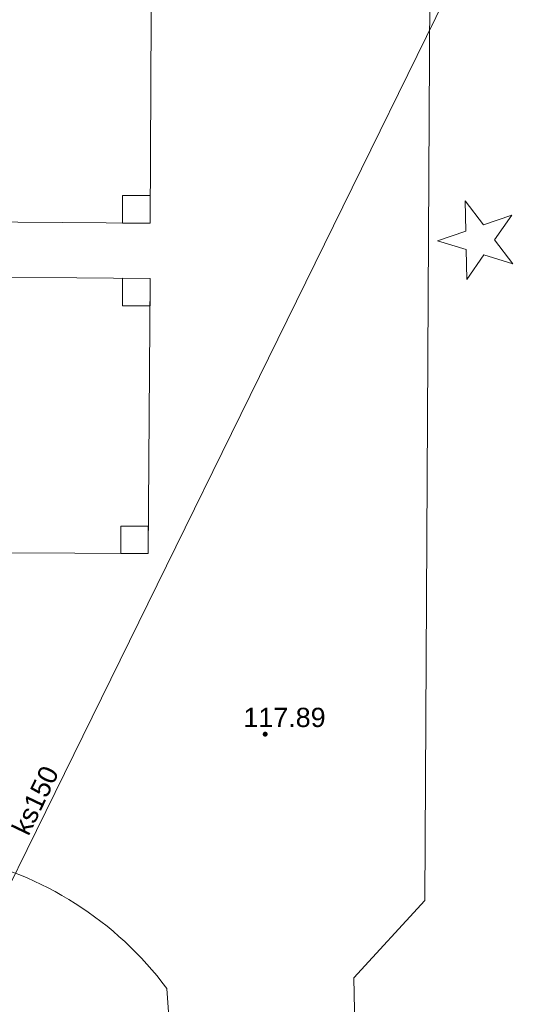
# Model space of a CAD drawing. Header units: millimetres. Extents: x 12683 to 90307, y 30842 to 62253.
# Tile 48 of 152: x 50602 to 51499, y 37734 to 39525. Entities that reach past the tile are written whole.
import ezdxf
from ezdxf.enums import TextEntityAlignment as Align

# ---------------------------------------------------------------- set-up
doc = ezdxf.new("R2010")
doc.units = ezdxf.units.MM
doc.header["$LTSCALE"] = 0.6
doc.layers.add('zzzz_mapa', color=252, linetype='Continuous', lineweight=15)
doc.styles.add('Arial', font='arial.ttf')

msp = doc.modelspace()

# ---------------------------------------------------------------- hatches: boundary and pattern name
at = {"layer": 'zzzz_mapa'}
msp.add_hatch(color=256, dxfattribs=at).paths.add_polyline_path([(51047.8, 38229.9), (51046.6, 38229.8), (51045.5, 38229.3), (51044.6, 38228.6), (51043.9, 38227.6), (51043.5, 38226.5), (51043.4, 38225.3), (51043.5, 38224.2), (51044, 38223.1), (51044.8, 38222.2), (51045.7, 38221.5), (51046.8, 38221.1), (51048, 38220.9), (51049.1, 38221.1), (51050.2, 38221.6), (51051.1, 38222.3), (51051.8, 38223.3), (51052.2, 38224.4), (51052.4, 38225.6), (51052.2, 38226.7), (51051.7, 38227.8), (51051, 38228.7), (51050, 38229.4), (51048.9, 38229.8)])

# ---------------------------------------------------------------- linework, layer by layer
msp.add_line((51208.7, 37782.1), (51226.9, 36950.7), dxfattribs=at)
at = {"layer": 'zzzz_mapa', "elevation": -4}
msp.add_lwpolyline([(50333.5, 40977.7), (51442.2, 39701.4), (50091.5, 36950.7)], dxfattribs=at)
at = {"layer": 'zzzz_mapa', "elevation": 12}
for points in [[(51656.5, 40392.2, 0.368169), (51350.3, 40118), (51337.8, 37922.8), (51208.7, 37782.1)], [(47808.5, 38885.7), (47932.5, 38859.8), (48583.1, 38344.3), (49301.5, 37924.7), (50492.3, 38002.8, -0.183724), (50868.9, 37763), (50926.5, 36950.7)]]:
    msp.add_lwpolyline(points, format="xyb", dxfattribs=at)
at = {"layer": 'zzzz_mapa'}
for points in [[(50841, 39656.4), (50838.8, 39154.8), (50437.5, 39157.9), (50440.8, 39658.4)], [(50437.3, 39057.6), (50838.5, 39054.5), (50835.2, 38554), (50434, 38556)]]:
    msp.add_lwpolyline(points, close=True, dxfattribs=at)
for points, elevation in [([(50838.8, 39154.8), (50838.8, 39205), (50788.6, 39205), (50788.6, 39154.9)], 1), ([(51445.4, 39097), (51414.1, 39052.2), (51413.1, 39106.9), (51360.8, 39122.8), (51412.5, 39140.6), (51411.6, 39195.3), (51444.4, 39151.6), (51496.1, 39169.4), (51464.8, 39124.6), (51497.7, 39081)], -6), ([(50838.5, 39054.5), (50788.4, 39054.6), (50788.3, 39004.5), (50838.4, 39004.4)], 1), ([(50835.2, 38554), (50835.2, 38604.1), (50785.1, 38604.1), (50785.1, 38554)], 1)]:
    msp.add_lwpolyline(points, close=True, dxfattribs=dict(at, elevation=elevation))

# ---------------------------------------------------------------- texts
at = {"layer": 'zzzz_mapa', "style": 'Arial'}
msp.add_text('117.89', height=35, dxfattribs=at).set_placement((51008.1, 38238.5, 1081.1))
msp.add_text('ks150', height=35, rotation=64.4253, dxfattribs=at).set_placement((50645.7, 38097.6, 1081.1), align=Align.CENTER)

doc.saveas('drawing.dxf')
